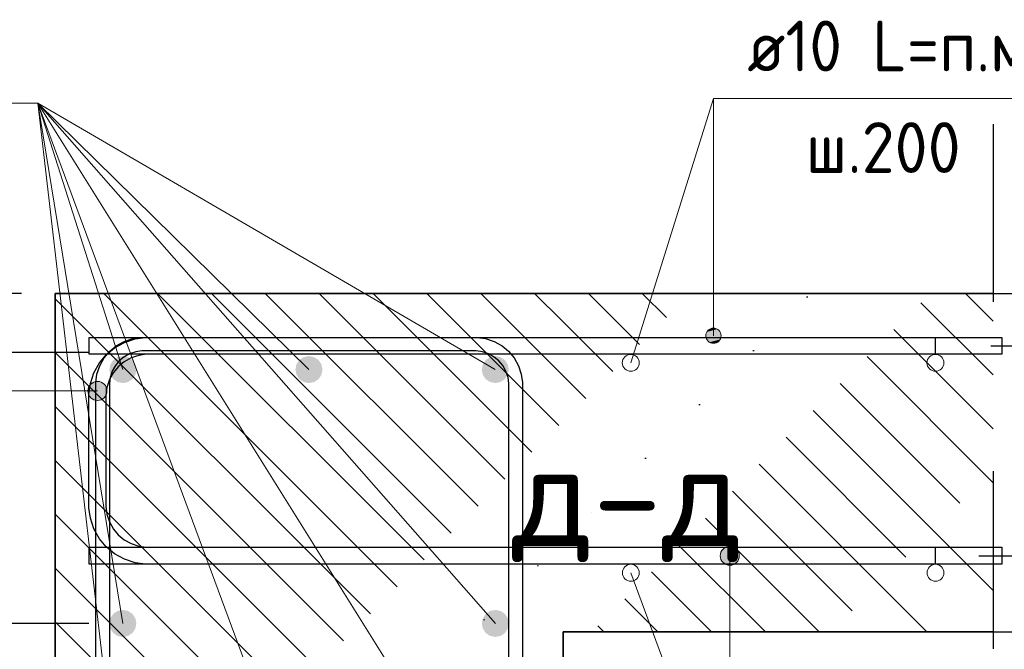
# Model space of a CAD drawing. Header units: metres. Extents: x -38 to 97, y -15 to 21.
# Tile 19 of 87: x 72.151 to 72.733, y 2.334 to 2.706. Entities that reach past the tile are written whole.
import ezdxf

# ---------------------------------------------------------------- set-up
doc = ezdxf.new("R2010")
doc.units = ezdxf.units.M
doc.header["$PDMODE"] = 65
doc.linetypes.add('______4', pattern=[0.135, 0.105, -0.03])
for name, color, linetype, lineweight in [('XR$3$Арм. стержнями верхней зоны', 180, 'Continuous', 35), ('XR$3$Арм. стержнями нижней зоны', 180, 'Continuous', 35), ('XR$3$Арм.стержн. Арматура края', 96, 'Continuous', 35), ('XR$3$Арм.стержн. Хомут', 240, 'Continuous', 35), ('XR$3$Арм.стержн.горизонт. 1', 180, 'Continuous', 35), ('XR$3$Размерная линия (1)', 7, 'Continuous', 13), ('XR$3$Размерная линия_ общее', 7, 'Continuous', 13)]:
    doc.layers.add(name, color=color, linetype=linetype, lineweight=lineweight)
doc.styles.add('ISOCPEUR', font='txt')
doc.dimstyles.new('DIMSTYLE_12', dxfattribs={"dimtxt": 0.03, "dimasz": 0.03, "dimexe": 0, "dimexo": 0, "dimgap": 0.015, "dimtad": 2, "dimdec": 0, "dimlfac": 1000, "dimrnd": 1, "dimzin": 12, "dimdsep": 46, "dimtxsty": 'ISOCPEUR', "dimblk1": 'ALL_ML_STRICH', "dimblk2": 'ALL_ML_STRICH', "dimsah": 1, "dimcen": 0, "dimclrd": 7, "dimclre": 256, "dimclrt": 7, "dimadec": 0, "dimazin": 0, "dimtfac": 1, "dimtdec": 0, "dimtix": 1, "dimtmove": 2, "dimatfit": 3, "dimfxl": 0, "dimtzin": 0, "dimlwd": 0, "dimlwe": -3, "dimarcsym": 0})
doc.dimstyles.new('DIMSTYLE_14', dxfattribs={"dimtxt": 0.03, "dimasz": 0.03, "dimexe": 0, "dimexo": 0, "dimgap": 0.015, "dimtad": 2, "dimdec": 0, "dimlfac": 1000, "dimrnd": 1, "dimzin": 12, "dimdsep": 46, "dimtxsty": 'ISOCPEUR', "dimblk1": 'ALL_ML_STRICH', "dimblk2": 'ALL_ML_STRICH', "dimsah": 1, "dimcen": 0, "dimclrd": 7, "dimclre": 256, "dimclrt": 7, "dimadec": 0, "dimazin": 0, "dimtfac": 1, "dimtdec": 0, "dimtix": 1, "dimtmove": 2, "dimatfit": 3, "dimfxl": 0, "dimtvp": 1.2, "dimtzin": 0, "dimlwd": 0, "dimlwe": -3, "dimarcsym": 0})
doc.dimstyles.new('DIMSTYLE_23', dxfattribs={"dimtxt": 0.03, "dimasz": 0.03, "dimexe": 0, "dimexo": 0, "dimgap": 0.015, "dimtad": 2, "dimdec": 0, "dimlfac": 1000, "dimrnd": 5, "dimzin": 12, "dimdsep": 46, "dimtxsty": 'ISOCPEUR', "dimblk1": 'ALL_ML_STRICH', "dimblk2": 'ALL_ML_STRICH', "dimsah": 1, "dimcen": 0, "dimclrd": 7, "dimclre": 256, "dimclrt": 7, "dimadec": 0, "dimazin": 0, "dimtfac": 1, "dimtdec": 0, "dimtix": 1, "dimtmove": 2, "dimatfit": 3, "dimfxl": 0, "dimtvp": 1.2, "dimtzin": 0, "dimlwd": 0, "dimlwe": -3, "dimarcsym": 0})
doc.dimstyles.new('DIMSTYLE_24', dxfattribs={"dimtxt": 0.03, "dimasz": 0.03, "dimexe": 0, "dimexo": 0, "dimgap": 0.015, "dimtad": 2, "dimdec": 0, "dimlfac": 1000, "dimrnd": 5, "dimzin": 12, "dimdsep": 46, "dimtxsty": 'ISOCPEUR', "dimblk1": 'ALL_ML_STRICH', "dimblk2": 'ALL_ML_STRICH', "dimsah": 1, "dimcen": 0, "dimclrd": 7, "dimclre": 256, "dimclrt": 7, "dimadec": 0, "dimazin": 0, "dimtfac": 1, "dimtdec": 0, "dimtix": 1, "dimtmove": 2, "dimatfit": 3, "dimfxl": 0, "dimtzin": 0, "dimlwd": 0, "dimlwe": -3, "dimarcsym": 0})
doc.dimstyles.new('DIMSTYLE_8', dxfattribs={"dimtxt": 0.033, "dimasz": 0.0375, "dimexe": 0, "dimexo": 0, "dimgap": 0.0165, "dimtad": 2, "dimdec": 0, "dimlfac": 1000, "dimrnd": 1, "dimzin": 12, "dimdsep": 46, "dimtxsty": 'ISOCPEUR', "dimblk1": 'ALL_ML_STRICH', "dimblk2": 'ALL_ML_STRICH', "dimsah": 1, "dimcen": 0, "dimclrd": 7, "dimclre": 256, "dimclrt": 7, "dimadec": 0, "dimazin": 0, "dimtfac": 1, "dimtdec": 0, "dimtix": 1, "dimtmove": 2, "dimatfit": 3, "dimfxl": 0, "dimtzin": 0, "dimlwd": 0, "dimlwe": -3, "dimarcsym": 0})
pattern_1 = [(135, (0, 0), (-0.031819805, -0.031819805), [0.4, -0.05, 0, -0.05]), (135, (-0.01591, -0.01591), (-0.031819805, -0.031819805), [0.8, -0.1, 0.1, -0.1])]

# ---------------------------------------------------------------- blocks, each defined once
blk = doc.blocks.new('ALL_ML_STRICH')
at = {"color": 0, "linetype": 'ByBlock', "lineweight": -2}
for p, q in [((0, -0.5), (0, 0.5)), ((-0.3, -0.3), (0.3, 0.3)), ((-1, 0), (0.5, 0))]:
    blk.add_line(p, q, dxfattribs=at)
blk = doc.blocks.new('*D97')
at = {"layer": 'DEFPOINTS', "color": 7, "linetype": 'Continuous', "lineweight": 13, "transparency": 33554687}
for p in [(72.69392, 2.54403), (72.69392, 2.34403), (72.86547, 2.34403)]:
    blk.add_point(p, dxfattribs=at)
at = {"layer": 'XR$3$Размерная линия_ общее', "color": 253, "linetype": 'Continuous', "lineweight": -2, "true_color": 0xa0a0a0, "transparency": 33554687}
for p, q in [((72.71392, 2.54403), (72.86547, 2.54403)), ((72.71392, 2.34403), (72.86547, 2.34403))]:
    blk.add_line(p, q, dxfattribs=at)
at = {"layer": 'XR$3$Размерная линия_ общее', "color": 7, "linetype": 'Continuous', "lineweight": -2, "transparency": 33554687}
blk.add_line((72.86547, 2.34403), (72.86547, 2.54403), dxfattribs=at)
at = {"layer": 'XR$3$Размерная линия_ общее', "color": 7, "linetype": 'Continuous', "lineweight": 13, "transparency": 33554687, "xscale": 0.0375, "yscale": 0.0375, "zscale": 0.0375}
for p, rotation in [((72.86547, 2.54403), 90), ((72.86547, 2.34403), 270)]:
    blk.add_blockref('ALL_ML_STRICH', p, dxfattribs=dict(at, rotation=rotation))
at = {"layer": 'XR$3$Размерная линия_ общее', "color": 7, "linetype": 'Continuous', "lineweight": 13, "transparency": 33554687, "insert": (72.84147, 2.44568), "char_height": 0.033, "width": 0.099, "attachment_point": 5, "rotation": 90, "style": 'ISOCPEUR'}
blk.add_mtext('\\A1;{200}', dxfattribs=at)
blk = doc.blocks.new('*D216')
at = {"layer": 'DEFPOINTS', "color": 7, "linetype": 'Continuous', "lineweight": 13, "transparency": 33554687}
for p in [(72.69781, 2.38903), (72.71066, 2.34403), (72.79047, 2.34403)]:
    blk.add_point(p, dxfattribs=at)
at = {"layer": 'XR$3$Размерная линия (1)', "color": 9, "linetype": 'Continuous', "lineweight": -2, "true_color": 0xc7c7c7, "transparency": 33554687}
for p, q in [((72.71781, 2.38903), (72.79047, 2.38903)), ((72.73066, 2.34403), (72.79047, 2.34403))]:
    blk.add_line(p, q, dxfattribs=at)
at = {"layer": 'XR$3$Размерная линия (1)', "color": 7, "linetype": 'Continuous', "lineweight": -2, "transparency": 33554687}
blk.add_line((72.79047, 2.34403), (72.79047, 2.38903), dxfattribs=at)
at = {"layer": 'XR$3$Размерная линия (1)', "color": 7, "linetype": 'Continuous', "lineweight": 13, "transparency": 33554687, "xscale": 0.03, "yscale": 0.03, "zscale": 0.03}
for p, rotation in [((72.79047, 2.38903), 90), ((72.79047, 2.34403), 270)]:
    blk.add_blockref('ALL_ML_STRICH', p, dxfattribs=dict(at, rotation=rotation))
at = {"layer": 'XR$3$Размерная линия (1)', "color": 7, "linetype": 'Continuous', "lineweight": 13, "transparency": 33554687, "insert": (72.76796, 2.31028), "char_height": 0.03, "width": 0.06, "attachment_point": 5, "rotation": 90, "style": 'ISOCPEUR'}
blk.add_mtext('\\A1;{45}', dxfattribs=at)
blk = doc.blocks.new('*D217')
at = {"layer": 'DEFPOINTS', "color": 7, "linetype": 'Continuous', "lineweight": 13, "transparency": 33554687}
for p in [(72.70483, 2.51303), (72.69781, 2.38903), (72.79047, 2.38903)]:
    blk.add_point(p, dxfattribs=at)
at = {"layer": 'XR$3$Размерная линия (1)', "color": 9, "linetype": 'Continuous', "lineweight": -2, "true_color": 0xc7c7c7, "transparency": 33554687}
for p, q in [((72.72483, 2.51303), (72.79047, 2.51303)), ((72.71781, 2.38903), (72.79047, 2.38903))]:
    blk.add_line(p, q, dxfattribs=at)
at = {"layer": 'XR$3$Размерная линия (1)', "color": 7, "linetype": 'Continuous', "lineweight": -2, "transparency": 33554687}
blk.add_line((72.79047, 2.38903), (72.79047, 2.51303), dxfattribs=at)
at = {"layer": 'XR$3$Размерная линия (1)', "color": 7, "linetype": 'Continuous', "lineweight": 13, "transparency": 33554687, "xscale": 0.03, "yscale": 0.03, "zscale": 0.03}
for p, rotation in [((72.79047, 2.51303), 90), ((72.79047, 2.38903), 270)]:
    blk.add_blockref('ALL_ML_STRICH', p, dxfattribs=dict(at, rotation=rotation))
at = {"layer": 'XR$3$Размерная линия (1)', "color": 7, "linetype": 'Continuous', "lineweight": 13, "transparency": 33554687, "insert": (72.76797, 2.45403), "char_height": 0.03, "width": 0.09, "attachment_point": 5, "rotation": 90, "style": 'ISOCPEUR'}
blk.add_mtext('\\A1;{124}', dxfattribs=at)
blk = doc.blocks.new('*D218')
at = {"layer": 'DEFPOINTS', "color": 7, "linetype": 'Continuous', "lineweight": 13, "transparency": 33554687}
for p in [(72.68696, 2.54403), (72.70483, 2.51303), (72.79047, 2.51303)]:
    blk.add_point(p, dxfattribs=at)
at = {"layer": 'XR$3$Размерная линия (1)', "color": 9, "linetype": 'Continuous', "lineweight": -2, "true_color": 0xc7c7c7, "transparency": 33554687}
for p, q in [((72.70696, 2.54403), (72.79047, 2.54403)), ((72.72483, 2.51303), (72.79047, 2.51303))]:
    blk.add_line(p, q, dxfattribs=at)
at = {"layer": 'XR$3$Размерная линия (1)', "color": 7, "linetype": 'Continuous', "lineweight": -2, "transparency": 33554687}
blk.add_line((72.79047, 2.51303), (72.79047, 2.54403), dxfattribs=at)
at = {"layer": 'XR$3$Размерная линия (1)', "color": 7, "linetype": 'Continuous', "lineweight": 13, "transparency": 33554687, "xscale": 0.03, "yscale": 0.03, "zscale": 0.03}
for p, rotation in [((72.79047, 2.54403), 90), ((72.79047, 2.51303), 270)]:
    blk.add_blockref('ALL_ML_STRICH', p, dxfattribs=dict(at, rotation=rotation))
at = {"layer": 'XR$3$Размерная линия (1)', "color": 7, "linetype": 'Continuous', "lineweight": 13, "transparency": 33554687, "insert": (72.76773, 2.58132), "char_height": 0.03, "width": 0.06, "attachment_point": 5, "rotation": 90, "style": 'ISOCPEUR'}
blk.add_mtext('\\A1;{31}', dxfattribs=at)
blk = doc.blocks.new('*D244')
at = {"layer": 'DEFPOINTS', "color": 7, "linetype": 'Continuous', "lineweight": 13, "transparency": 33554687}
for p in [(72.21203, 2.34903), (72.12431, 2.22403), (72.21203, 2.22403)]:
    blk.add_point(p, dxfattribs=at)
at = {"layer": 'XR$3$Размерная линия (1)', "color": 9, "linetype": 'Continuous', "lineweight": -2, "true_color": 0xc7c7c7, "transparency": 33554687}
for p, q in [((72.19203, 2.34903), (72.12431, 2.34903)), ((72.19203, 2.22403), (72.12431, 2.22403))]:
    blk.add_line(p, q, dxfattribs=at)
at = {"layer": 'XR$3$Размерная линия (1)', "color": 7, "linetype": 'Continuous', "lineweight": -2, "transparency": 33554687}
blk.add_line((72.12431, 2.22403), (72.12431, 2.34903), dxfattribs=at)
at = {"layer": 'XR$3$Размерная линия (1)', "color": 7, "linetype": 'Continuous', "lineweight": 13, "transparency": 33554687, "xscale": 0.03, "yscale": 0.03, "zscale": 0.03}
for p, rotation in [((72.12431, 2.34903), 90), ((72.12431, 2.22403), 270)]:
    blk.add_blockref('ALL_ML_STRICH', p, dxfattribs=dict(at, rotation=rotation))
at = {"layer": 'XR$3$Размерная линия (1)', "color": 7, "linetype": 'Continuous', "lineweight": 13, "transparency": 33554687, "insert": (72.10181, 2.29103), "char_height": 0.03, "width": 0.09, "attachment_point": 5, "rotation": 90, "style": 'ISOCPEUR'}
blk.add_mtext('\\A1;{125}', dxfattribs=at)
blk = doc.blocks.new('*D245')
at = {"layer": 'DEFPOINTS', "color": 7, "linetype": 'Continuous', "lineweight": 13, "transparency": 33554687}
for p in [(72.21207, 2.50903), (72.12431, 2.34903), (72.21203, 2.34903)]:
    blk.add_point(p, dxfattribs=at)
at = {"layer": 'XR$3$Размерная линия (1)', "color": 9, "linetype": 'Continuous', "lineweight": -2, "true_color": 0xc7c7c7, "transparency": 33554687}
for p, q in [((72.19207, 2.50903), (72.12431, 2.50903)), ((72.19203, 2.34903), (72.12431, 2.34903))]:
    blk.add_line(p, q, dxfattribs=at)
at = {"layer": 'XR$3$Размерная линия (1)', "color": 7, "linetype": 'Continuous', "lineweight": -2, "transparency": 33554687}
blk.add_line((72.12431, 2.34903), (72.12431, 2.50903), dxfattribs=at)
at = {"layer": 'XR$3$Размерная линия (1)', "color": 7, "linetype": 'Continuous', "lineweight": 13, "transparency": 33554687, "xscale": 0.03, "yscale": 0.03, "zscale": 0.03}
for p, rotation in [((72.12431, 2.50903), 90), ((72.12431, 2.34903), 270)]:
    blk.add_blockref('ALL_ML_STRICH', p, dxfattribs=dict(at, rotation=rotation))
at = {"layer": 'XR$3$Размерная линия (1)', "color": 7, "linetype": 'Continuous', "lineweight": 13, "transparency": 33554687, "insert": (72.10181, 2.43353), "char_height": 0.03, "width": 0.09, "attachment_point": 5, "rotation": 90, "style": 'ISOCPEUR'}
blk.add_mtext('\\A1;{160}', dxfattribs=at)
blk = doc.blocks.new('*D246')
at = {"layer": 'DEFPOINTS', "color": 7, "linetype": 'Continuous', "lineweight": 13, "transparency": 33554687}
for p in [(72.17211, 2.54403), (72.12431, 2.50903), (72.21207, 2.50903)]:
    blk.add_point(p, dxfattribs=at)
at = {"layer": 'XR$3$Размерная линия (1)', "color": 9, "linetype": 'Continuous', "lineweight": -2, "true_color": 0xc7c7c7, "transparency": 33554687}
for p, q in [((72.15211, 2.54403), (72.12431, 2.54403)), ((72.19207, 2.50903), (72.12431, 2.50903))]:
    blk.add_line(p, q, dxfattribs=at)
at = {"layer": 'XR$3$Размерная линия (1)', "color": 7, "linetype": 'Continuous', "lineweight": -2, "transparency": 33554687}
blk.add_line((72.12431, 2.50903), (72.12431, 2.54403), dxfattribs=at)
at = {"layer": 'XR$3$Размерная линия (1)', "color": 7, "linetype": 'Continuous', "lineweight": 13, "transparency": 33554687, "xscale": 0.03, "yscale": 0.03, "zscale": 0.03}
for p, rotation in [((72.12431, 2.54403), 90), ((72.12431, 2.50903), 270)]:
    blk.add_blockref('ALL_ML_STRICH', p, dxfattribs=dict(at, rotation=rotation))
at = {"layer": 'XR$3$Размерная линия (1)', "color": 7, "linetype": 'Continuous', "lineweight": 13, "transparency": 33554687, "insert": (72.10157, 2.57977), "char_height": 0.03, "width": 0.06, "attachment_point": 5, "rotation": 90, "style": 'ISOCPEUR'}
blk.add_mtext('\\A1;{35}', dxfattribs=at)
blk = doc.blocks.new('*D247')
at = {"layer": 'DEFPOINTS', "color": 7, "linetype": 'Continuous', "lineweight": 13, "transparency": 33554687}
for p in [(72.17211, 2.54403), (72.03736, 2.18403), (72.17211, 2.18403)]:
    blk.add_point(p, dxfattribs=at)
at = {"layer": 'XR$3$Размерная линия (1)', "color": 9, "linetype": 'Continuous', "lineweight": -2, "true_color": 0xc7c7c7, "transparency": 33554687}
for p, q in [((72.15211, 2.54403), (72.03736, 2.54403)), ((72.15211, 2.18403), (72.03736, 2.18403))]:
    blk.add_line(p, q, dxfattribs=at)
at = {"layer": 'XR$3$Размерная линия (1)', "color": 7, "linetype": 'Continuous', "lineweight": -2, "transparency": 33554687}
blk.add_line((72.03736, 2.18403), (72.03736, 2.54403), dxfattribs=at)
at = {"layer": 'XR$3$Размерная линия (1)', "color": 7, "linetype": 'Continuous', "lineweight": 13, "transparency": 33554687, "xscale": 0.03, "yscale": 0.03, "zscale": 0.03}
for p, rotation in [((72.03736, 2.54403), 90), ((72.03736, 2.18403), 270)]:
    blk.add_blockref('ALL_ML_STRICH', p, dxfattribs=dict(at, rotation=rotation))
at = {"layer": 'XR$3$Размерная линия (1)', "color": 7, "linetype": 'Continuous', "lineweight": 13, "transparency": 33554687, "insert": (72.01486, 2.36553), "char_height": 0.03, "width": 0.09, "attachment_point": 5, "rotation": 90, "style": 'ISOCPEUR'}
blk.add_mtext('\\A1;{360}', dxfattribs=at)

msp = doc.modelspace()

# ---------------------------------------------------------------- hatches: boundary and pattern name
at = {"linetype": 'Continuous', "lineweight": 13, "transparency": 33554687}
h = msp.add_hatch(dxfattribs=at)
h.set_pattern_fill('__________540', scale=0.015, style=0, pattern_type=2)
h.set_pattern_definition(pattern_1)
h.paths.add_polyline_path([(72.47211, 2.54403), (72.17211, 2.54403), (72.17211, 2.18403), (72.47211, 2.18403)], flags=0)
at = {"linetype": 'Continuous', "lineweight": 25, "transparency": 33554687}
h = msp.add_hatch(dxfattribs=at)
h.set_pattern_fill('__________540', scale=0.015, style=0, pattern_type=2)
h.set_pattern_definition(pattern_1)
h.paths.add_polyline_path([(72.47211, 2.54403), (72.47211, 2.34403), (72.72626, 2.34403), (72.72626, 2.54403)], flags=0)
at = {"layer": 'XR$3$Арм. стержнями верхней зоны', "linetype": 'Continuous', "lineweight": 13, "transparency": 33554687}
for points in [[(72.56482, 2.52128), (72.55708, 2.52128), (72.55645, 2.51903)], [(72.56482, 2.52128), (72.55645, 2.51903), (72.56545, 2.51903)], [(72.56545, 2.51903), (72.55645, 2.51903), (72.55708, 2.51678)], [(72.5632, 2.5229), (72.5587, 2.5229), (72.55708, 2.52128)], [(72.5632, 2.5229), (72.55708, 2.52128), (72.56482, 2.52128)], [(72.56545, 2.51903), (72.55708, 2.51678), (72.56482, 2.51678)], [(72.5587, 2.5229), (72.5632, 2.5229), (72.56095, 2.52353)], [(72.56482, 2.51678), (72.55708, 2.51678), (72.5587, 2.51516)], [(72.56482, 2.51678), (72.5587, 2.51516), (72.5632, 2.51516)], [(72.5632, 2.51516), (72.5587, 2.51516), (72.56095, 2.51453)]]:
    msp.add_hatch(color=7, dxfattribs=at).paths.add_polyline_path(points)
at = {"layer": 'XR$3$Арм. стержнями нижней зоны', "linetype": 'Continuous', "lineweight": 13, "transparency": 33554687}
for points in [[(72.56499, 2.38903), (72.57624, 2.38903), (72.57545, 2.39185)], [(72.56499, 2.38903), (72.57545, 2.39185), (72.56578, 2.39185)], [(72.56578, 2.39185), (72.57545, 2.39185), (72.57343, 2.39387)], [(72.56578, 2.39185), (72.57343, 2.39387), (72.5678, 2.39387)], [(72.5678, 2.39387), (72.57343, 2.39387), (72.57062, 2.39466)], [(72.56578, 2.38622), (72.57624, 2.38903), (72.56499, 2.38903)], [(72.56578, 2.38622), (72.57545, 2.38622), (72.57624, 2.38903)], [(72.5678, 2.3842), (72.57545, 2.38622), (72.56578, 2.38622)], [(72.5678, 2.3842), (72.57343, 2.3842), (72.57545, 2.38622)], [(72.57343, 2.3842), (72.5678, 2.3842), (72.57062, 2.38341)]]:
    msp.add_hatch(color=7, dxfattribs=at).paths.add_polyline_path(points)
at = {"layer": 'XR$3$Арм.стержн. Арматура края', "linetype": 'Continuous', "lineweight": 13, "transparency": 33554687}
for points in [[(72.19219, 2.48918), (72.19422, 2.48153), (72.19422, 2.49121)], [(72.19422, 2.49121), (72.19703, 2.48074), (72.19703, 2.49199)], [(72.19422, 2.49121), (72.19422, 2.48153), (72.19703, 2.48074)], [(72.19703, 2.49199), (72.19703, 2.48074), (72.19984, 2.48153)], [(72.19703, 2.49199), (72.19984, 2.48153), (72.19984, 2.49121)], [(72.19984, 2.49121), (72.19984, 2.48153), (72.20187, 2.48356)], [(72.19984, 2.49121), (72.20187, 2.48356), (72.20187, 2.48918)], [(72.19219, 2.48356), (72.19219, 2.48918), (72.19141, 2.48637)], [(72.19219, 2.48918), (72.19219, 2.48356), (72.19422, 2.48153)], [(72.20187, 2.48918), (72.20187, 2.48356), (72.20266, 2.48637)]]:
    msp.add_hatch(color=7, dxfattribs=at).paths.add_polyline_path(points)
at = {"layer": 'XR$3$Арм.стержн.горизонт. 1', "linetype": 'Continuous', "lineweight": 50, "transparency": 33554687}
for points in [[(72.22007, 2.49903), (72.21946, 2.5021), (72.21773, 2.50469), (72.21513, 2.50642), (72.21207, 2.50703), (72.20901, 2.50642), (72.20641, 2.50469), (72.20468, 2.5021), (72.20407, 2.49903), (72.20468, 2.49597), (72.20641, 2.49338), (72.20901, 2.49164), (72.21207, 2.49103), (72.21513, 2.49164), (72.21773, 2.49338), (72.21946, 2.49597)], [(72.32999, 2.49903), (72.32939, 2.5021), (72.32765, 2.50469), (72.32506, 2.50642), (72.32199, 2.50703), (72.31893, 2.50642), (72.31634, 2.50469), (72.3146, 2.5021), (72.31399, 2.49903), (72.3146, 2.49597), (72.31634, 2.49338), (72.31893, 2.49164), (72.32199, 2.49103), (72.32506, 2.49164), (72.32765, 2.49338), (72.32939, 2.49597)], [(72.44007, 2.49903), (72.43946, 2.5021), (72.43773, 2.50469), (72.43513, 2.50642), (72.43207, 2.50703), (72.42901, 2.50642), (72.42641, 2.50469), (72.42468, 2.5021), (72.42407, 2.49903), (72.42468, 2.49597), (72.42641, 2.49338), (72.42901, 2.49164), (72.43207, 2.49103), (72.43513, 2.49164), (72.43773, 2.49338), (72.43946, 2.49597)], [(72.22003, 2.34903), (72.21942, 2.3521), (72.21769, 2.35469), (72.21509, 2.35642), (72.21203, 2.35703), (72.20897, 2.35642), (72.20638, 2.35469), (72.20464, 2.3521), (72.20403, 2.34903), (72.20464, 2.34597), (72.20638, 2.34338), (72.20897, 2.34164), (72.21203, 2.34103), (72.21509, 2.34164), (72.21769, 2.34338), (72.21942, 2.34597)], [(72.44011, 2.34903), (72.4395, 2.3521), (72.43777, 2.35469), (72.43517, 2.35642), (72.43211, 2.35703), (72.42905, 2.35642), (72.42645, 2.35469), (72.42472, 2.3521), (72.42411, 2.34903), (72.42472, 2.34597), (72.42645, 2.34338), (72.42905, 2.34164), (72.43211, 2.34103), (72.43517, 2.34164), (72.43777, 2.34338), (72.4395, 2.34597)]]:
    msp.add_hatch(color=7, dxfattribs=at).paths.add_polyline_path(points)

# ---------------------------------------------------------------- linework, layer by layer
at = {"color": 7, "linetype": 'Continuous', "lineweight": 13, "transparency": 33554687}
for p, q in [((72.51211, 2.50298), (72.56095, 2.6592)), ((72.51215, 2.37898), (72.57062, 2.22046))]:
    msp.add_line(p, q, dxfattribs=at)
at = {"color": 7, "linetype": '______4', "lineweight": 25, "transparency": 33554687}
msp.add_line((72.72626, 2.64403), (72.72626, 2.24403), dxfattribs=at)
at = {"color": 7, "linetype": 'Continuous', "lineweight": 35, "transparency": 33554687}
for p, q in [((72.17211, 2.54403), (72.17211, 2.18403)), ((72.47211, 2.54403), (72.17211, 2.54403)), ((72.72626, 2.54403), (72.47211, 2.54403)), ((72.47211, 2.18403), (72.47211, 2.34403)), ((72.47211, 2.34403), (72.72626, 2.34403))]:
    msp.add_line(p, q, dxfattribs=at)
at = {"color": 7, "linetype": 'Continuous', "lineweight": 13, "transparency": 33554687}
for centre in [(72.51211, 2.50298), (72.69211, 2.50298), (72.51215, 2.37898), (72.69215, 2.37898)]:
    msp.add_circle(centre, 0.005, dxfattribs=at)
at = {"layer": 'XR$3$Арм. стержнями верхней зоны', "color": 7, "linetype": 'Continuous', "lineweight": 13, "transparency": 33554687}
for p, q in [((72.56095, 2.6592), (72.78695, 2.6592)), ((72.56095, 2.6592), (72.56095, 2.51903)), ((72.55645, 2.51903), (72.55645, 2.51903)), ((72.56095, 2.52353), (72.56095, 2.52353)), ((72.56545, 2.51903), (72.56545, 2.51903)), ((72.56095, 2.51453), (72.56095, 2.51453))]:
    msp.add_line(p, q, dxfattribs=at)
at = {"layer": 'XR$3$Арм. стержнями верхней зоны', "color": 4, "linetype": 'Continuous', "lineweight": 25, "transparency": 33554687}
msp.add_lwpolyline([(72.19209, 2.51803), (72.73126, 2.51803), (72.73126, 2.50803), (72.19209, 2.50803), (72.19209, 2.51803)], dxfattribs=at)
at = {"layer": 'XR$3$Арм. стержнями верхней зоны', "color": 7, "linetype": 'Continuous', "lineweight": 13, "transparency": 33554687}
msp.add_circle((72.56095, 2.51903), 0.0045, dxfattribs=at)
at = {"layer": 'XR$3$Арм. стержнями нижней зоны', "color": 7, "linetype": 'Continuous', "lineweight": 13, "transparency": 33554687}
for p, q in [((72.57062, 2.39466), (72.57062, 2.39466)), ((72.56499, 2.38903), (72.56499, 2.38903)), ((72.57062, 2.22046), (72.57062, 2.38903)), ((72.57624, 2.38903), (72.57624, 2.38903)), ((72.57062, 2.38341), (72.57062, 2.38341))]:
    msp.add_line(p, q, dxfattribs=at)
at = {"layer": 'XR$3$Арм. стержнями нижней зоны', "color": 4, "linetype": 'Continuous', "lineweight": 25, "transparency": 33554687}
msp.add_lwpolyline([(72.19206, 2.39403), (72.73126, 2.39403), (72.73126, 2.38403), (72.19206, 2.38403), (72.19206, 2.39403)], dxfattribs=at)
at = {"layer": 'XR$3$Арм. стержнями нижней зоны', "color": 7, "linetype": 'Continuous', "lineweight": 13, "transparency": 33554687}
msp.add_circle((72.57062, 2.38903), 0.00563, dxfattribs=at)
at = {"layer": 'XR$3$Арм.стержн. Арматура края', "color": 7, "linetype": 'Continuous', "lineweight": 13, "transparency": 33554687}
for p, q in [((72.19703, 2.49199), (72.19703, 2.49199)), ((72.03065, 2.48637), (72.19703, 2.48637)), ((72.19141, 2.48637), (72.19141, 2.48637)), ((72.20266, 2.48637), (72.20266, 2.48637)), ((72.19703, 2.48074), (72.19703, 2.48074))]:
    msp.add_line(p, q, dxfattribs=at)
at = {"layer": 'XR$3$Арм.стержн. Арматура края', "color": 4, "linetype": 'Continuous', "lineweight": 25, "transparency": 33554687}
msp.add_lwpolyline([(72.69203, 2.50803), (72.22607, 2.50803), (72.22155, 2.5074), (72.21697, 2.5059), (72.21278, 2.50355), (72.20937, 2.5007), (72.20652, 2.49729), (72.20417, 2.49309), (72.20266, 2.48851), (72.20203, 2.48399), (72.20203, 2.41807), (72.20266, 2.41355), (72.20417, 2.40898), (72.20652, 2.40478), (72.20937, 2.40137), (72.21278, 2.39852), (72.21697, 2.39617), (72.22155, 2.39466), (72.22607, 2.39403), (72.69203, 2.39403), (72.69203, 2.38403), (72.22538, 2.38403), (72.21928, 2.38488), (72.21293, 2.38698), (72.20708, 2.39025), (72.20227, 2.39427), (72.19825, 2.39908), (72.19497, 2.40493), (72.19288, 2.41128), (72.19203, 2.41738), (72.19203, 2.48469), (72.19288, 2.49079), (72.19497, 2.49714), (72.19825, 2.50298), (72.20227, 2.5078), (72.20708, 2.51182), (72.21293, 2.51509), (72.21928, 2.51718), (72.22538, 2.51803), (72.69203, 2.51803), (72.69203, 2.50803)], dxfattribs=at)
at = {"layer": 'XR$3$Арм.стержн. Арматура края', "color": 7, "linetype": 'Continuous', "lineweight": 13, "transparency": 33554687}
msp.add_circle((72.19703, 2.48637), 0.00563, dxfattribs=at)
at = {"layer": 'XR$3$Арм.стержн. Хомут', "color": 40, "linetype": 'Continuous', "lineweight": 25, "transparency": 33554687}
for points in [[(72.19607, 2.23471), (72.19607, 2.49136), (72.19675, 2.49624), (72.19842, 2.50132), (72.20104, 2.50599), (72.20426, 2.50984), (72.20811, 2.51306), (72.21279, 2.51568), (72.21787, 2.51735), (72.22275, 2.51803), (72.42143, 2.51803), (72.42631, 2.51735), (72.43139, 2.51568), (72.43607, 2.51306), (72.43992, 2.50984), (72.44314, 2.50599), (72.44575, 2.50132), (72.44743, 2.49624), (72.44811, 2.49136), (72.44811, 2.23471)], [(72.19607, 2.23471), (72.19607, 2.49136), (72.19675, 2.49624), (72.19842, 2.50132), (72.20104, 2.50599), (72.20426, 2.50984), (72.20811, 2.51306), (72.21279, 2.51568), (72.21787, 2.51735), (72.22275, 2.51803), (72.42143, 2.51803), (72.42631, 2.51735), (72.43139, 2.51568), (72.43607, 2.51306), (72.43992, 2.50984), (72.44314, 2.50599), (72.44575, 2.50132), (72.44743, 2.49624), (72.44811, 2.49136), (72.44811, 2.23471)], [(72.44011, 2.23526), (72.44011, 2.4908), (72.43961, 2.49442), (72.4384, 2.49808), (72.43652, 2.50144), (72.43424, 2.50416), (72.43151, 2.50644), (72.42816, 2.50832), (72.42449, 2.50953), (72.42088, 2.51003), (72.2233, 2.51003), (72.21969, 2.50953), (72.21602, 2.50832), (72.21267, 2.50644), (72.20994, 2.50416), (72.20766, 2.50144), (72.20578, 2.49808), (72.20457, 2.49442), (72.20407, 2.4908), (72.20407, 2.23526)], [(72.44011, 2.23526), (72.44011, 2.4908), (72.43961, 2.49442), (72.4384, 2.49808), (72.43652, 2.50144), (72.43424, 2.50416), (72.43151, 2.50644), (72.42816, 2.50832), (72.42449, 2.50953), (72.42088, 2.51003), (72.2233, 2.51003), (72.21969, 2.50953), (72.21602, 2.50832), (72.21267, 2.50644), (72.20994, 2.50416), (72.20766, 2.50144), (72.20578, 2.49808), (72.20457, 2.49442), (72.20407, 2.4908), (72.20407, 2.23526)]]:
    msp.add_lwpolyline(points, dxfattribs=at)
at = {"layer": 'XR$3$Арм.стержн.горизонт. 1', "color": 7, "linetype": 'Continuous', "lineweight": 13, "transparency": 33554687}
for p, q in [((71.93584, 2.65643), (72.16184, 2.65643)), ((72.16184, 2.65643), (72.43211, 2.22403)), ((72.16184, 2.65643), (72.32199, 2.49903)), ((72.16184, 2.65643), (72.21203, 2.22403)), ((72.16184, 2.65643), (72.43211, 2.34903)), ((72.16184, 2.65643), (72.21207, 2.49903)), ((72.16184, 2.65643), (72.43207, 2.49903)), ((72.16184, 2.65643), (72.32203, 2.22403)), ((72.16184, 2.65643), (72.21203, 2.34903))]:
    msp.add_line(p, q, dxfattribs=at)

# ---------------------------------------------------------------- texts
at = {"color": 7, "linetype": 'Continuous', "lineweight": 13, "transparency": 33554687, "insert": (72.44196, 2.42001), "char_height": 0.06, "width": 0.1533913, "attachment_point": 4, "style": 'ISOCPEUR'}
msp.add_mtext('\\A1;{\\fISOCPEUR|i0|b0;\\H0.060000;\\W1.000000;\\C7;д-д}\\P', dxfattribs=at)
at = {"layer": 'XR$3$Арм. стержнями верхней зоны', "color": 7, "linetype": 'Continuous', "lineweight": 25, "transparency": 33554687, "char_height": 0.03, "attachment_point": 7, "style": 'ISOCPEUR'}
for s, insert, width in [('\\W0.94;ø10 L=п.м.', (72.58095, 2.6752), 0.1999831), ('\\W0.95;ш.200 ', (72.61545, 2.6152), 0.1311997)]:
    msp.add_mtext(s, dxfattribs=dict(at, insert=insert, width=width))

# ---------------------------------------------------------------- dimensions: what is measured, and where the dimension line sits
at = {"layer": 'XR$3$Размерная линия (1)', "color": 7, "linetype": 'Continuous', "lineweight": 13, "transparency": 33554687}
for base, p1, p2, dimstyle, picture, middle in [((72.12431, 2.54403), (72.19207, 2.50903), (72.15211, 2.54403), 'DIMSTYLE_23', '*D246', (72.10157, 2.57977)), ((72.79047, 2.54403), (72.72483, 2.51303), (72.70696, 2.54403), 'DIMSTYLE_14', '*D218', (72.76773, 2.58132)), ((72.03736, 2.54403), (72.15211, 2.18403), (72.15211, 2.54403), 'DIMSTYLE_24', '*D247', (72.01486, 2.36553)), ((72.79047, 2.51303), (72.71781, 2.38903), (72.72483, 2.51303), 'DIMSTYLE_12', '*D217', (72.76797, 2.45403)), ((72.12431, 2.50903), (72.19203, 2.34903), (72.19207, 2.50903), 'DIMSTYLE_24', '*D245', (72.10181, 2.43353)), ((72.79047, 2.38903), (72.73066, 2.34403), (72.71781, 2.38903), 'DIMSTYLE_14', '*D216', (72.76796, 2.31028)), ((72.12431, 2.34903), (72.19203, 2.22403), (72.19203, 2.34903), 'DIMSTYLE_24', '*D244', (72.10181, 2.29103))]:
    dim = msp.add_linear_dim(base=base, p1=p1, p2=p2, angle=90, dimstyle=dimstyle, override={"dimpost": '<>', "dimclrd": 7, "dimclre": 9, "dimclrt": 7, "dimlwd": 0, "dimlwe": 65533}, dxfattribs=at)
    dim.commit()
    dim.dimension.update_dxf_attribs({"geometry": picture, "text_midpoint": middle, "dimtype": 160})
at = {"layer": 'XR$3$Размерная линия_ общее', "color": 7, "linetype": 'Continuous', "lineweight": 13, "transparency": 33554687}
dim = msp.add_linear_dim(base=(72.86547, 2.54403), p1=(72.71392, 2.34403), p2=(72.71392, 2.54403), angle=90, dimstyle='DIMSTYLE_8', override={"dimpost": '<>', "dimclrd": 7, "dimclre": 253, "dimclrt": 7, "dimlwd": 0, "dimlwe": 65533}, dxfattribs=at)
dim.commit()
dim.dimension.update_dxf_attribs({"geometry": '*D97', "text_midpoint": (72.84147, 2.44568), "dimtype": 160})

doc.saveas('drawing.dxf')
